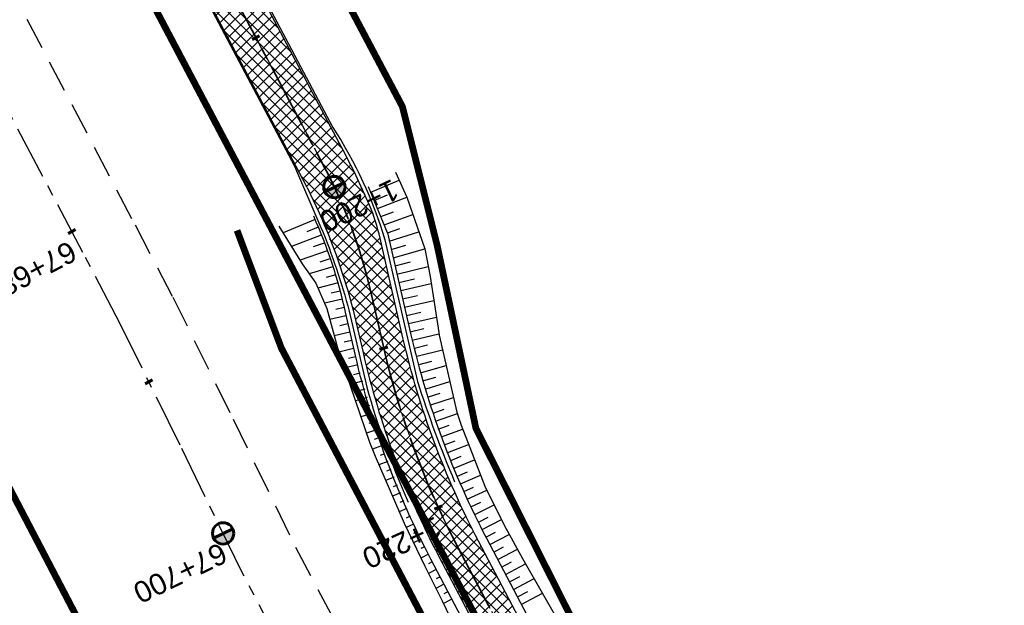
# Model space of a CAD drawing. Header units: metres. Extents: x 7529682 to 7533751, y 5721195 to 5727842.
# Tile 127 of 179: x 7530263 to 7530322, y 5726715 to 5726749. Entities that reach past the tile are written whole.
import ezdxf

# ---------------------------------------------------------------- set-up
doc = ezdxf.new("R2010")
doc.units = ezdxf.units.M
for name, pattern in [('817-dzialki-09-05-04$0$HIDDEN', [0.375, 0.25, -0.125]), ('ACAD_ISO05W100', [33, 24, -3, 0, -3, 0, -3]), ('CENTER', [50.8, 31.75, -6.35, 6.35, -6.35]), ('CENTER2', [28.575, 19.05, -3.175, 3.175, -3.175]), ('HIDDEN', [9.525, 6.35, -3.175])]:
    doc.linetypes.add(name, pattern=pattern)
for name, color, linetype in [('C-DROGI-SYTUACJA', 7, 'Continuous'), ('C-DROGI-SYTUACJA-ETYKIETY', 7, 'Continuous'), ('D-pobocza', 60, 'Continuous'), ('D-rowy', 160, 'Continuous'), ('D-skarpa', 2, 'Continuous'), ('D-skarpa-kreskowanie', 2, 'Continuous')]:
    doc.layers.add(name, color=color, linetype=linetype)
for name, color, linetype, lineweight, true_color in [('D-bariery', 7, 'FENCELINE2', 30, 0xff0f0f), ('D-ewidencja-numery', 7, 'Continuous', 50, 0x40ff00), ('D-hatch-ciag-pieszo-rowerowy', 7, 'Continuous', 13, 0xff9f80), ('D-LR-etap-III', 7, '817-dzialki-09-05-04$0$HIDDEN', 50, 0x00008f)]:
    doc.layers.add(name, color=color, linetype=linetype, lineweight=lineweight, true_color=true_color)
for name, color, linetype, lineweight in [('D-krawędzie', 3, 'Continuous', 30), ('D-obrzeża', 2, 'Continuous', 30), ('D-oś', 10, 'CENTER', 30), ('D-pas-drogowy', 7, 'ACAD_ISO05W100', 50)]:
    doc.layers.add(name, color=color, linetype=linetype, lineweight=lineweight)
doc.layers.add('poprzeczki', color=7, linetype='Continuous', true_color=0x0000c7)
doc.styles.get("Standard").update_dxf_attribs({"font": 'arial.ttf'})
doc.linetypes.add('FENCELINE2', pattern='A,6.35,-2.54,[132,ltypeshp.shx,S=2.54,R=0,X=-2.54,Y=0],-2.54,25.4', length=36.83)
pattern_1 = [(45, (0, 0), (-0.33675960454, 0.33675960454), []), (135, (0, 0), (-0.33675960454, -0.33675960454), [])]

# ---------------------------------------------------------------- blocks, each defined once
blk = doc.blocks.new('kilometraz')
at = {"linetype": 'ByBlock', "lineweight": -2}
blk.add_hatch(color=0, dxfattribs=at).paths.add_polyline_path([(0, -0.28125, 0.41421356), (0.28125, 0, 0.41421356), (0, 0.28125)])
at = {"color": 0, "linetype": 'ByBlock', "lineweight": -2}
blk.add_line((0, 0.28125), (0, -0.28125), dxfattribs=at)
blk.add_circle((0, 0), 0.28125, dxfattribs=at)
blk = doc.blocks.new('AeccTickLine')
at = {"color": 0, "linetype": 'ByBlock', "lineweight": -2}
blk.add_line((0, 1), (0, -1), dxfattribs=at)

msp = doc.modelspace()

# ---------------------------------------------------------------- hatches: boundary and pattern name
at = {"layer": 'D-hatch-ciag-pieszo-rowerowy'}
h = msp.add_hatch(dxfattribs=at)
h.set_pattern_fill('ANSI37', color=256, scale=0.15, style=0)
h.set_pattern_definition(pattern_1)
edge = h.paths.add_edge_path()
edge.add_line((7530283.833, 5726728.997), (7530286.28, 5726729.51))
edge.add_line((7530286.28, 5726729.51), (7530284.652, 5726736.563))
edge.add_arc((7530268.68, 5726732.277), 16.536, 15.0227, 28.03049)
edge.add_line((7530283.277, 5726740.048), (7530282.392, 5726741.774))
edge.add_line((7530282.392, 5726741.774), (7530274.686, 5726756.331))
edge.add_line((7530274.686, 5726756.331), (7530273.91, 5726757.795))
edge.add_arc((7530256.237, 5726748.432), 20, 27.9173, 42.79309)
edge.add_line((7530270.913, 5726762.019), (7530265.906, 5726767.427))
edge.add_line((7530265.906, 5726767.427), (7530264.072, 5726765.729))
edge.add_line((7530264.072, 5726765.729), (7530266.929, 5726762.642))
edge.add_arc((7530249.054, 5726744.94), 25.158, 35.87851, 44.72219, ccw=False)
edge.add_line((7530269.438, 5726759.684), (7530270.155, 5726758.6))
edge.add_line((7530270.155, 5726758.6), (7530270.8, 5726757.472))
edge.add_line((7530270.8, 5726757.472), (7530280.403, 5726739.321))
edge.add_line((7530280.403, 5726739.321), (7530281.385, 5726737.172))
edge.add_line((7530281.385, 5726737.172), (7530282.232, 5726734.968))
edge.add_arc((7530245.156, 5726721.986), 39.283, 14.8317, 19.29733, ccw=False)
edge.add_line((7530283.13, 5726732.041), (7530283.833, 5726728.997))
h = msp.add_hatch(dxfattribs=at)
h.set_pattern_fill('ANSI37', color=256, scale=0.15, style=0)
h.set_pattern_definition(pattern_1)
h.paths.add_polyline_path([(7530290.543, 5726718.376, -0.059816), (7530286.289, 5726729.511), (7530285.062, 5726729.254, 0.060756), (7530289.362, 5726717.937), (7530322.484, 5726654.998), (7530323.29, 5726653.468), (7530324.387, 5726654.066), (7530323.59, 5726655.581)])
h.paths.add_polyline_path([(7530289.362, 5726717.937, -0.060756), (7530285.062, 5726729.254), (7530283.836, 5726728.997, 0.061696), (7530288.18, 5726717.498), (7530321.378, 5726654.416), (7530322.193, 5726652.869), (7530323.29, 5726653.468), (7530322.484, 5726654.998)])

# ---------------------------------------------------------------- linework, layer by layer
at = {"layer": 'C-DROGI-SYTUACJA', "color": 10, "linetype": 'CENTER2', "lineweight": 35, "ltscale": 0.2}
msp.add_lwpolyline([(7530272.969, 5726756.475), (7530281.424, 5726740.504, -0.065084), (7530284.142, 5726733.217), (7530284.891, 5726729.972, 0.064463), (7530289.362, 5726717.937), (7530322.484, 5726654.998), (7530339.922, 5726621.886), (7530356.842, 5726589.483), (7530379.806, 5726546.279), (7530402.949, 5726502.005), (7530424.44, 5726461.025), (7530444.82, 5726422.144)], format="xyb", dxfattribs=at)
at = {"layer": 'D-bariery', "ltscale": 0.05, "flags": 128}
for points in [[(7530261.044, 5726774.425, 0.0553), (7530266.09, 5726767.597), (7530271.655, 5726761.585, -0.089216), (7530274.919, 5726756.078), (7530274.919, 5726756.078), (7530281.911, 5726742.873), (7530281.911, 5726742.873, -0.073318), (7530284.987, 5726736.22), (7530286.926, 5726727.824, 0.021396), (7530289.132, 5726721.882, 0.021396)], [(7530258.449, 5726772.919, 0.0553), (7530263.888, 5726765.559), (7530266.746, 5726762.473, -0.061023), (7530269.951, 5726758.359), (7530272.2, 5726754.638), (7530279.645, 5726740.577), (7530281.209, 5726736.952, -0.032987), (7530282.886, 5726731.985), (7530283.925, 5726727.488, 0.034388), (7530286.376, 5726720.683)]]:
    msp.add_lwpolyline(points, format="xyb", dxfattribs=at)
at = {"layer": 'D-ewidencja-numery', "color": 12, "ltscale": 15, "true_color": 0xc70000}
msp.add_lwpolyline([(7530277.51, 5726760.213), (7530286.037, 5726744.107), (7530288.097, 5726735.884), (7530290.394, 5726725.047), (7530296.177, 5726713.583), (7530302.726, 5726701.182), (7530325.685, 5726657.466), (7530343.244, 5726623.649), (7530360.23, 5726591.747), (7530383.209, 5726548.059), (7530406.018, 5726503.606), (7530427.465, 5726462.62), (7530447.928, 5726424.388)], dxfattribs=at)
at = {"layer": 'D-krawędzie', "linetype": 'HIDDEN', "ltscale": 0.3}
msp.add_lwpolyline([(7530263.782, 5726749.287), (7530270.196, 5726737.096), (7530272.433, 5726732.819), (7530276.009, 5726725.598), (7530279.7, 5726718.02), (7530284.501, 5726708.94), (7530291.376, 5726695.94), (7530296.046, 5726687.107), (7530304.464, 5726671.187), (7530316.604, 5726648.181), (7530333.058, 5726617.014), (7530350.004, 5726585.006), (7530367.258, 5726552.316), (7530385.763, 5726517.235), (7530404.054, 5726482.546), (7530421.087, 5726450.182), (7530442.442, 5726409.661), (7530463.421, 5726369.85), (7530489.269, 5726320.828), (7530506.412, 5726288.291), (7530524.315, 5726254.784), (7530540.549, 5726224.891), (7530548.24, 5726210.73)], dxfattribs=at)
at = {"layer": 'D-LR-etap-III', "ltscale": 10, "flags": 128}
msp.add_lwpolyline([(7531750.474, 5723895.103, 0.4, 0.4, 0), (7531750.505, 5723895.13, 0.4, 0.4, 0), (7531682.71, 5724022.92, 0.4, 0.4, 0), (7531619.177, 5724147.204, 0.4, 0.4, 0), (7531592.309, 5724198.489, 0.4, 0.4, 0), (7531553.264, 5724272.919, 0.4, 0.4, 0), (7531504.02, 5724366.79, 0.4, 0.4, 0), (7531482.09, 5724407.62, 0.4, 0.4, 0), (7531412.35, 5724541.183, 0.4, 0.4, 0), (7531388.464, 5724586.93, 0.4, 0.4, 0), (7531345.12, 5724669.94, 0.4, 0.4, 0), (7531127.66, 5725081.67, 0.4, 0.4, 0), (7531059.253, 5725211.041, 0.4, 0.4, 0), (7531008.007, 5725307.954, 0.4, 0.4, 0), (7530964.182, 5725390.836, 0.4, 0.4, 0), (7530914.557, 5725484.684, 0.4, 0.4, 0), (7530865.243, 5725577.494, 0.4, 0.4, 0), (7530840.085, 5725624.059, 0.4, 0.4, 0), (7530802.56, 5725694.925, 0.4, 0.4, 0), (7530755.54, 5725787.51, 0.4, 0.4, 0), (7530708.718, 5725876.303, 0.4, 0.4, 0), (7530695.12, 5725902.09, 0.4, 0.4, 0), (7530642.914, 5726001.078, 0.4, 0.4, 0), (7530634.935, 5726016.147, 0.4, 0.4, 0), (7530610.82, 5726061.93, 0.4, 0.4, 0), (7530610.82, 5726061.93, 0.4, 0.4, 0), (7530607.21, 5726063.51, 0.4, 0.4, 0), (7530597.42, 5726080.68, 0.4, 0.4, 0), (7530591.16, 5726088.44, 0.4, 0.4, 0), (7530581.28, 5726107.21, 0.4, 0.4, 0), (7530571.29, 5726130.56, 0.4, 0.4, 0), (7530549.555, 5726171.527, 0.4, 0.4, 0), (7530531.014, 5726206.474, 0.4, 0.4, 0), (7530516.461, 5726236.017, 0.4, 0.4, 0), (7530500.799, 5726266.141, 0.4, 0.4, 0), (7530491.35, 5726283.94, 0.4, 0.4, 0), (7530482.4, 5726303.41, 0.4, 0.4, 0), (7530482.4, 5726303.41, 0.4, 0.4, 0), (7530450.41, 5726357.28, 0.4, 0.4, 0), (7530397.759, 5726458.5, 0.4, 0.4, 0), (7530334.708, 5726583.665, 0.4, 0.4, 0), (7530303.939, 5726645.168, 0.4, 0.4, 0), (7530300.51, 5726651.778, 0.4, 0.4, 0), (7530289.214, 5726671.967, 0.4, 0.4, 0), (7530281.54, 5726685.57, 0.4, 0.4, 0), (7530261.371, 5726724.163, 0.4, 0.4, 0), (7530254.03, 5726738.21, 0.4, 0.4, 0), (7530197.22, 5726845.06, 0.4, 0.4, 0), (7530194.71, 5726849.15, 0.4, 0.4, 0), (7530195.92, 5726850.75, 0.4, 0.4, 0), (7530170.547, 5726892.961, 0.4, 0.4, 0), (7530143.175, 5726945.066, 0.4, 0.4, 0), (7530105.06, 5727018.32, 0.4, 0.4, 0), (7530100.06, 5727027.16, 0.4, 0.4, 0), (7530062.319, 5727099.625, 0.4, 0.4, 0), (7530015.379, 5727189.42, 0.4, 0.4, 0), (7529983.208, 5727250.207, 0.4, 0.4, 0), (7529953.284, 5727306.747, 0.4, 0.4, 0), (7529900.671, 5727406.159, 0.4, 0.4, 0), (7529890.63, 5727425.131, 0.4, 0.4, 0), (7529875.155, 5727454.426, 0.4, 0.4, 0), (7529857.56, 5727487.787, 0.4, 0.4, 0), (7529835.194, 5727530.193, 0.4, 0.4, 0), (7529811.741, 5727574.662, 0.4, 0.4, 0), (7529792.102, 5727611.923, 0.4, 0.4, 0), (7529768.066, 5727657.47, 0.4, 0.4, 0), (7529755.211, 5727682.131, 0.4, 0.4, 0), (7529753.31, 5727681.13, 0.4, 0.4, 0), (7529739.21, 5727707.77, 0.4, 0.4, 0), (7529735.395, 5727711.252, 0.4, 0.4, 0), (7529725.42, 5727730.2, 0.4, 0.4, 0), (7529723.55, 5727729.88, 0.4, 0.4, 0), (7529695.567, 5727782.932, 0.4, 0.4, 0), (7529717.68, 5727794.024, 0.4, 0.4, 0), (7529736.275, 5727758.647, 0.4, 0.4, 0), (7529736.275, 5727758.647, 0.4, 0.4, 0), (7529744.511, 5727750.406, 0.4, 0.4, 0), (7529744.511, 5727750.406, 0.4, 0.4, 0), (7529750.283, 5727738.55, 0.4, 0.4, 0), (7529777.109, 5727687.569, 0.4, 0.4, 0), (7529796.515, 5727651.33, 0.4, 0.4, 0), (7529814.938, 5727616.793, 0.4, 0.4, 0), (7529839.007, 5727572.304, 0.4, 0.4, 0), (7529860.618, 5727532.509, 0.4, 0.4, 0), (7529882.349, 5727491.504, 0.4, 0.4, 0), (7529904.865, 5727449.096, 0.4, 0.4, 0), (7529920.747, 5727418.885, 0.4, 0.4, 0), (7529946.677, 5727368.547, 0.4, 0.4, 0), (7529972.025, 5727320.573, 0.4, 0.4, 0), (7529987.74, 5727290.153, 0.4, 0.4, 0), (7529996.497, 5727273.662, 0.4, 0.4, 0), (7530017.541, 5727234.203, 0.4, 0.4, 0), (7530033.054, 5727204.864, 0.4, 0.4, 0), (7530051.623, 5727170.223, 0.4, 0.4, 0), (7530069.277, 5727137.016, 0.4, 0.4, 0), (7530089.385, 5727097.534, 0.4, 0.4, 0), (7530109.713, 5727060.747, 0.4, 0.4, 0), (7530136.77, 5727011.64, 0.4, 0.4, 0), (7530162.447, 5726962.744, 0.4, 0.4, 0), (7530187.674, 5726916.992, 0.4, 0.4, 0), (7530207.821, 5726879.335, 0.4, 0.4, 0), (7530230.626, 5726834.519, 0.4, 0.4, 0), (7530262.288, 5726776.618, 0.4, 0.4, 0), (7530277.51, 5726760.213, 0.4, 0.4, 0), (7530286.037, 5726744.107, 0.4, 0.4, 0), (7530288.097, 5726735.884, 0.4, 0.4, 0), (7530290.394, 5726725.047, 0.4, 0.4, 0), (7530296.177, 5726713.583, 0.4, 0.4, 0), (7530302.726, 5726701.182, 0.4, 0.4, 0), (7530325.685, 5726657.466, 0.4, 0.4, 0), (7530343.244, 5726623.649, 0.4, 0.4, 0), (7530360.23, 5726591.747, 0.4, 0.4, 0), (7530383.209, 5726548.059, 0.4, 0.4, 0), (7530406.018, 5726503.606, 0.4, 0.4, 0), (7530427.465, 5726462.62, 0.4, 0.4, 0), (7530447.928, 5726424.388, 0.4, 0.4, 0), (7530471.127, 5726379.921, 0.4, 0.4, 0), (7530490.501, 5726343.033, 0.4, 0.4, 0), (7530509.499, 5726306.733, 0.4, 0.4, 0), (7530529.89, 5726267.244, 0.4, 0.4, 0), (7530543.852, 5726238.99, 0.4, 0.4, 0), (7530554.809, 5726218.944, 0.4, 0.4, 0), (7530559.027, 5726212.223, 0.4, 0.4, 0), (7530563.061, 5726206.41, 0.4, 0.4, 0), (7530566.934, 5726200.464, 0.4, 0.4, 0), (7530569.771, 5726194.902, 0.4, 0.4, 0), (7530571.473, 5726191.282, 0.4, 0.4, 0), (7530572.839, 5726188.025, 0.4, 0.4, 0), (7530575.295, 5726182.035, 0.4, 0.4, 0), (7530579.737, 5726173.306, 0.4, 0.4, 0), (7530583.3, 5726167.41, 0.4, 0.4, 0), (7530593.4, 5726163.33, 0.4, 0.4, 0), (7530598.618, 5726155.264, 0.4, 0.4, 0), (7530608.258, 5726140.497, 0.4, 0.4, 0), (7530603.27, 5726136.83, 0.4, 0.4, 0), (7530606.53, 5726131.84, 0.4, 0.4, 0), (7530604.239, 5726124.217, 0.4, 0.4, 0), (7530605.847, 5726121.63, 0.4, 0.4, 0), (7530608.972, 5726116.164, 0.4, 0.4, 0), (7530618.114, 5726097.791, 0.4, 0.4, 0), (7530651.213, 5726034.96, 0.4, 0.4, 0), (7530670.244, 5725998.611, 0.4, 0.4, 0), (7530698.075, 5725945.953, 0.4, 0.4, 0), (7530716.506, 5725911.305, 0.4, 0.4, 0), (7530735.223, 5725875.667, 0.4, 0.4, 0), (7530752.504, 5725842.155, 0.4, 0.4, 0), (7530778.311, 5725793.501, 0.4, 0.4, 0), (7530797.5, 5725756.382, 0.4, 0.4, 0), (7530812.519, 5725728.289, 0.4, 0.4, 0), (7530820.039, 5725713.16, 0.4, 0.4, 0), (7530822.422, 5725710.194, 0.4, 0.4, 0), (7530833.155, 5725688.801, 0.4, 0.4, 0), (7530849.629, 5725656.159, 0.4, 0.4, 0), (7530867.983, 5725621.964, 0.4, 0.4, 0), (7530872.63, 5725612.888, 0.4, 0.4, 0), (7530880.354, 5725597.595, 0.4, 0.4, 0), (7530883.839, 5725593.389, 0.4, 0.4, 0), (7530891.782, 5725587.763, 0.4, 0.4, 0), (7530895.039, 5725584.281, 0.4, 0.4, 0), (7530897.034, 5725580.941, 0.4, 0.4, 0), (7530900.952, 5725579.946, 0.4, 0.4, 0), (7530904.81, 5725571.977, 0.4, 0.4, 0), (7530903.682, 5725568.566, 0.4, 0.4, 0), (7530908.901, 5725558.845, 0.4, 0.4, 0), (7530910.252, 5725545.672, 0.4, 0.4, 0), (7530912.873, 5725538.646, 0.4, 0.4, 0), (7530945.278, 5725478.464, 0.4, 0.4, 0), (7530959.692, 5725450.246, 0.4, 0.4, 0), (7531002.827, 5725368.192, 0.4, 0.4, 0), (7531044.704, 5725290.314, 0.4, 0.4, 0), (7531064.099, 5725253.213, 0.4, 0.4, 0), (7531083.01, 5725216.678, 0.4, 0.4, 0), (7531113.013, 5725158.466, 0.4, 0.4, 0), (7531137.364, 5725113.071, 0.4, 0.4, 0), (7531150.831, 5725086.712, 0.4, 0.4, 0), (7531159.746, 5725076.641, 0.4, 0.4, 0), (7531166.31, 5725074.58, 0.4, 0.4, 0), (7531172.29, 5725062.58, 0.4, 0.4, 0), (7531170.59, 5725055.606, 0.4, 0.4, 0), (7531173.733, 5725044.081, 0.4, 0.4, 0), (7531215.342, 5724964.86, 0.4, 0.4, 0), (7531238.054, 5724921.685, 0.4, 0.4, 0), (7531262.39, 5724875.283, 0.4, 0.4, 0), (7531295.587, 5724811.266, 0.4, 0.4, 0), (7531348.488, 5724712.363, 0.4, 0.4, 0), (7531363.741, 5724682.684, 0.4, 0.4, 0), (7531366.987, 5724675.865, 0.4, 0.4, 0), (7531382.541, 5724646.111, 0.4, 0.4, 0), (7531401.299, 5724610.875, 0.4, 0.4, 0), (7531428.965, 5724558.862, 0.4, 0.4, 0), (7531449.111, 5724520.398, 0.4, 0.4, 0), (7531477.293, 5724465.831, 0.4, 0.4, 0), (7531500.996, 5724421.113, 0.4, 0.4, 0), (7531512.122, 5724400.549, 0.4, 0.4, 0), (7531513.782, 5724396.757, 0.4, 0.4, 0), (7531526.32, 5724379.39, 0.4, 0.4, 0), (7531566.784, 5724302.736, 0.4, 0.4, 0), (7531612.277, 5724225.61, 0.4, 0.4, 0), (7531620.493, 5724210.548, 0.4, 0.4, 0), (7531631.578, 5724196.258, 0.4, 0.4, 0), (7531653.484, 5724152.434, 0.4, 0.4, 0), (7531661.151, 5724128.494, 0.4, 0.4, 0), (7531673.881, 5724101.186, 0.4, 0.4, 0), (7531684.691, 5724081.184, 0.4, 0.4, 0), (7531699.212, 5724051.17, 0.4, 0.4, 0), (7531704.034, 5724040.584, 0.4, 0.4, 0), (7531704.034, 5724040.584, 0.4, 0.4, 0), (7531703.913, 5724037.17, 0.4, 0.4, 0), (7531736.42, 5723969.232, 0.4, 0.4, 0), (7531738.285, 5723967.699, 0.4, 0.4, 0), (7531742.181, 5723962.346, 0.4, 0.4, 0), (7531744.286, 5723958.616, 0.4, 0.4, 0), (7531755.393, 5723944.193, 0.4, 0.4, 0), (7531758.69, 5723936.76, 0.4, 0.4, 0), (7531780.08, 5723929.25, 0.4, 0.4, 0), (7531792.612, 5723906.338, 0.4, 0.4, 0), (7531792.612, 5723906.338, 0.4, 0.4, 0), (7531756.962, 5723883.055, 0.4, 0.4, 0), (7531750.46, 5723895.13, 0.4, 0.4, 0), (7531750.46, 5723895.13, 0, 0, 0)], format="xyseb", dxfattribs=at)
at = {"layer": 'D-obrzeża', "linetype": 'ByBlock'}
for points in [[(7530280.403, 5726739.321), (7530279.751, 5726740.565), (7530270.8, 5726757.472, 0.065084), (7530267.801, 5726761.701), (7530264.072, 5726765.729)], [(7530323.59, 5726655.58), (7530290.543, 5726718.376, -0.064463), (7530286.072, 5726730.411), (7530284.652, 5726736.563, 0.051126), (7530283.992, 5726738.494), (7530283.277, 5726740.048)]]:
    msp.add_lwpolyline(points, format="xyb", dxfattribs=at)
msp.add_lwpolyline([(7530283.277, 5726740.048), (7530283.076, 5726740.46), (7530282.893, 5726740.822), (7530282.623, 5726741.339), (7530282.314, 5726741.922), (7530274.494, 5726756.693)], dxfattribs=at)
at = {"layer": 'D-obrzeża'}
msp.add_lwpolyline([(7530280.403, 5726739.321), (7530281.108, 5726737.815, -0.03899), (7530283.13, 5726732.041), (7530283.709, 5726729.533, 0.064463), (7530288.18, 5726717.498), (7530321.378, 5726654.416)], format="xyb", dxfattribs=at)
at = {"layer": 'D-oś', "ltscale": 0.03}
msp.add_lwpolyline([(7530272.969, 5726756.475), (7530281.424, 5726740.504, -0.065084), (7530284.142, 5726733.217), (7530284.891, 5726729.972, 0.064463), (7530289.362, 5726717.937), (7530322.484, 5726654.998)], format="xyb", dxfattribs=at)
at = {"layer": 'D-oś', "ltscale": 0.1}
msp.add_lwpolyline([(7530594.845, 5726110.895), (7530540.21, 5726214.45), (7530503.32, 5726286.651), (7530486.173, 5726319.196), (7530460.325, 5726368.218), (7530439.346, 5726408.03), (7530417.989, 5726448.552), (7530400.958, 5726480.914), (7530382.667, 5726515.602), (7530364.162, 5726550.682), (7530346.91, 5726583.371), (7530329.964, 5726615.378), (7530313.508, 5726646.548), (7530301.37, 5726669.551), (7530292.952, 5726685.471), (7530288.281, 5726694.304), (7530281.407, 5726707.304), (7530276.579, 5726716.435), (7530272.867, 5726724.055), (7530269.314, 5726731.231), (7530267.097, 5726735.47), (7530260.688, 5726747.65), (7530256.664, 5726755.22)], dxfattribs=at)
at = {"layer": 'D-pas-drogowy', "ltscale": 0.2, "flags": 128}
msp.add_lwpolyline([(7531633.019, 5724182.834, 0.4, 0.4, 0), (7531617.559, 5724211.608, 0.4, 0.4, 0), (7531566.784, 5724302.736, 0.4, 0.4, 0), (7531538.419, 5724356.47, 0.4, 0.4, 0), (7531526.32, 5724379.39, 0.4, 0.4, 0), (7531516.102, 5724393.607, 0.4, 0.4, 0.001485), (7531513.78, 5724396.838, 0.4, 0.4, 0), (7531501.87, 5724413.41, 0.4, 0.4, 0), (7531474.926, 5724464.508, 0.4, 0.4, 0), (7531446.2, 5724518.992, 0.4, 0.4, 0), (7531424.962, 5724559.262, 0.4, 0.4, 0), (7531398.444, 5724609.566, 0.4, 0.4, 0), (7531379.647, 5724645.216, 0.4, 0.4, 0), (7531365.23, 5724672.56, 0.4, 0.4, 0), (7531341.306, 5724717.915, 0.4, 0.4, 0), (7531312.9, 5724771.789, 0.4, 0.4, 0), (7531292.591, 5724810.307, 0.4, 0.4, 0), (7531259.392, 5724873.271, 0.4, 0.4, 0), (7531233.74, 5724921.923, 0.4, 0.4, 0), (7531203.073, 5724980.092, 0.4, 0.4, 0), (7531173.471, 5725036.225, 0.4, 0.4, 0), (7531168.27, 5725046.09, 0.4, 0.4, 0), (7531172.29, 5725062.58, 0.4, 0.4, 0), (7531166.31, 5725074.58, 0.4, 0.4, 0), (7531150.32, 5725079.6, 0.4, 0.4, 0), (7531141.5, 5725096.43, 0.4, 0.4, 0), (7531109.312, 5725157.814, 0.4, 0.4, 0), (7531086.641, 5725201.048, 0.4, 0.4, 0), (7531059.198, 5725253.384, 0.4, 0.4, 0), (7531028.207, 5725312.489, 0.4, 0.4, 0), (7530999.105, 5725367.99, 0.4, 0.4, 0), (7530956.248, 5725449.725, 0.4, 0.4, 0), (7530924.398, 5725510.464, 0.4, 0.4, 0), (7530897.51, 5725561.74, 0.4, 0.4, 0), (7530894.46, 5725566.14, 0.4, 0.4, 0), (7530892.16, 5725570.49, 0.4, 0.4, 0), (7530869.363, 5725613.307, 0.4, 0.4, 0), (7530861.694, 5725627.705, 0.4, 0.4, 0), (7530852.74, 5725644.52, 0.4, 0.4, 0), (7530831.51, 5725684.2, 0.4, 0.4, 0), (7530811.13, 5725722.52, 0.4, 0.4, 0), (7530792.348, 5725757.941, 0.4, 0.4, 0), (7530768.03, 5725803.8, 0.4, 0.4, 0), (7530748.769, 5725840.179, 0.4, 0.4, 0), (7530727.7, 5725879.97, 0.4, 0.4, 0), (7530712.098, 5725909.545, 0.4, 0.4, 0), (7530693.644, 5725944.645, 0.4, 0.4, 0), (7530665.702, 5725997.539, 0.4, 0.4, 0), (7530641.76, 5726042.88, 0.4, 0.4, 0), (7530616.5, 5726091.48, 0.4, 0.4, 0), (7530604.628, 5726114.32, 0.4, 0.4, -0.007763), (7530602.5, 5726118.43, 0.4, 0.4, 0), (7530603.992, 5726123.395, 0.4, 0.4, 0), (7530606.53, 5726131.84, 0.4, 0.4, 0), (7530603.27, 5726136.83, 0.4, 0.4, 0), (7530593.776, 5726151.369, 0.4, 0.4, 0), (7530590.203, 5726156.84, 0.4, 0.4, 0), (7530583.3, 5726167.41, 0.4, 0.4, 0), (7530580.578, 5726170.428, 0.4, 0.4, 0), (7530575.85, 5726175.67, 0.4, 0.4, 0), (7530569.01, 5726186.66, 0.4, 0.4, 0), (7530562.555, 5726199.189, 0.4, 0.4, 0), (7530555.67, 5726211.39, 0.4, 0.4, 0), (7530548.29, 5726224.23, 0.4, 0.4, 0), (7530540.58, 5726237.71, 0.4, 0.4, 0), (7530532.68, 5726252.65, 0.4, 0.4, 0), (7530524.06, 5726269.35, 0.4, 0.4, 0), (7530502.82, 5726309.91, 0.4, 0.4, 0), (7530488.83, 5726336.63, 0.4, 0.4, 0), (7530466.03, 5726380.16, 0.4, 0.4, 0), (7530438.47, 5726432.77, 0.4, 0.4, 0), (7530424.53, 5726459.09, 0.4, 0.4, 0), (7530401.63, 5726502.97, 0.4, 0.4, 0), (7530383.38, 5726538.06, 0.4, 0.4, 0), (7530353.97, 5726593.52, 0.4, 0.4, 0), (7530338.47, 5726622.74, 0.4, 0.4, 0), (7530322.01, 5726653.88, 0.4, 0.4, 0), (7530297.54, 5726700.33, 0.4, 0.4, 0), (7530287.38, 5726719.6, 0.4, 0.4, 0), (7530285.95, 5726722.316, 0.4, 0.4, 0), (7530280.26, 5726733.12, 0.4, 0.4, 0), (7530266.73, 5726758.74, 0.4, 0.4, 0), (7530260.42, 5726770.47, 0.4, 0.4, 0), (7530253.25, 5726783.82, 0.4, 0.4, 0), (7530244.95, 5726799.33, 0.4, 0.4, 0), (7530239.39, 5726808.49, 0.4, 0.4, 0), (7530238.29, 5726807.9, 0.4, 0.4, 0), (7530218.11, 5726850.67, 0.4, 0.4, 0), (7530175.907, 5726928.168, 0.4, 0.4, 0), (7530096.68, 5727076.15, 0.4, 0.4, 0), (7530094.68, 5727079.89, 0.4, 0.4, 0), (7530064.597, 5727135.523, 0.4, 0.4, 0), (7530046.731, 5727168.892, 0.4, 0.4, 0), (7530025.803, 5727208.461, 0.4, 0.4, 0), (7530012.847, 5727232.979, 0.4, 0.4, 0), (7529994.15, 5727268.45, 0.4, 0.4, 0), (7529981.671, 5727291.93, 0.4, 0.4, 0), (7529949.89, 5727351.73, 0.4, 0.4, 0), (7529924.75, 5727399.03, 0.4, 0.4, 0), (7529915.516, 5727417.1, 0.4, 0.4, 0), (7529885.83, 5727475.19, 0.4, 0.4, 0), (7529862.56, 5727519.97, 0.4, 0.4, 0), (7529852.985, 5727538.191, 0.4, 0.4, 0), (7529836.513, 5727569.511, 0.4, 0.4, 0), (7529815.369, 5727609.141, 0.4, 0.4, 0), (7529792.795, 5727651.247, 0.4, 0.4, 0), (7529774.199, 5727685.858, 0.4, 0.4, 0), (7529746.966, 5727736.059, 0.4, 0.4, 0), (7529733.92, 5727757.62, 0.4, 0.4, 0), (7529708.607, 5727806.389, 0.4, 0.4, 0), (7529688.492, 5727796.345, 0.4, 0.4, 0), (7529723.55, 5727729.88, 0.4, 0.4, 0), (7529725.42, 5727730.2, 0.4, 0.4, 0), (7529735.38, 5727711.28, 0.4, 0.4, 0), (7529739.21, 5727707.77, 0.4, 0.4, 0), (7529753.31, 5727681.13, 0.4, 0.4, 0), (7529755.178, 5727682.114, 0.4, 0.4, 0), (7529792.102, 5727611.923, 0.4, 0.4, 0), (7529811.741, 5727574.662, 0.4, 0.4, 0), (7529835.194, 5727530.193, 0.4, 0.4, 0), (7529857.56, 5727487.787, 0.4, 0.4, 0), (7529875.155, 5727454.426, 0.4, 0.4, 0), (7529890.63, 5727425.131, 0.4, 0.4, 0), (7529900.671, 5727406.159, 0.4, 0.4, 0), (7529953.284, 5727306.747, 0.4, 0.4, 0), (7529983.208, 5727250.207, 0.4, 0.4, 0), (7530015.379, 5727189.42, 0.4, 0.4, 0), (7530062.319, 5727099.625, 0.4, 0.4, 0), (7530100.06, 5727027.16, 0.4, 0.4, 0), (7530105.06, 5727018.32, 0.4, 0.4, 0), (7530143.175, 5726945.066, 0.4, 0.4, 0), (7530170.547, 5726892.961, 0.4, 0.4, 0), (7530195.92, 5726850.75, 0.4, 0.4, 0), (7530194.71, 5726849.15, 0.4, 0.4, 0), (7530197.22, 5726845.06, 0.4, 0.4, 0), (7530254.03, 5726738.21, 0.4, 0.4, 0), (7530261.371, 5726724.163, 0.4, 0.4, 0), (7530281.54, 5726685.57, 0.4, 0.4, 0), (7530289.214, 5726671.967, 0.4, 0.4, 0), (7530300.51, 5726651.778, 0.4, 0.4, 0), (7530303.939, 5726645.168, 0.4, 0.4, 0), (7530334.708, 5726583.665, 0.4, 0.4, 0), (7530397.759, 5726458.5, 0.4, 0.4, 0), (7530450.41, 5726357.28, 0.4, 0.4, 0), (7530482.4, 5726303.41, 0.4, 0.4, 0), (7530483.688, 5726301.003, 0.4, 0.4, 0), (7530491.35, 5726283.94, 0.4, 0.4, 0), (7530512.67, 5726243.78, 0.4, 0.4, 0), (7530529.43, 5726209.46, 0.4, 0.4, 0), (7530571.29, 5726130.56, 0.4, 0.4, 0), (7530581.28, 5726107.21, 0.4, 0.4, 0), (7530591.16, 5726088.44, 0.4, 0.4, 0), (7530597.42, 5726080.68, 0.4, 0.4, 0), (7530607.21, 5726063.51, 0.4, 0.4, 0), (7530610.82, 5726061.93, 0.4, 0.4, 0), (7530634.935, 5726016.147, 0.4, 0.4, 0), (7530642.914, 5726001.078, 0.4, 0.4, 0), (7530695.12, 5725902.09, 0.4, 0.4, 0), (7530708.718, 5725876.303, 0.4, 0.4, 0), (7530755.54, 5725787.51, 0.4, 0.4, 0), (7530802.56, 5725694.925, 0.4, 0.4, 0), (7530840.085, 5725624.059, 0.4, 0.4, 0), (7530865.243, 5725577.494, 0.4, 0.4, 0), (7530914.557, 5725484.684, 0.4, 0.4, 0), (7530964.182, 5725390.836, 0.4, 0.4, 0), (7531008.007, 5725307.954, 0.4, 0.4, 0), (7531059.253, 5725211.041, 0.4, 0.4, 0), (7531127.66, 5725081.67, 0.4, 0.4, 0), (7531345.12, 5724669.94, 0.4, 0.4, 0), (7531388.464, 5724586.93, 0.4, 0.4, 0), (7531412.35, 5724541.183, 0.4, 0.4, 0), (7531482.09, 5724407.62, 0.4, 0.4, 0), (7531504.02, 5724366.79, 0.4, 0.4, 0), (7531519.374, 5724337.52, 0.4, 0.4, 0), (7531563.749, 5724252.932, 0.4, 0.4, 0), (7531602.175, 5724179.681, 0.4, 0.4, 0), (7531619.177, 5724147.204, 0.4, 0.4, 0), (7531625.038, 5724135.635, 0.4, 0.4, 0), (7531656.796, 5724073.316, 0.4, 0.4, 0), (7531675.12, 5724037.36, 0.4, 0.4, 0), (7531682.71, 5724022.92, 0.4, 0.4, 0), (7531705.565, 5723979.811, 0.4, 0.4, 0), (7531736.606, 5723921.262, 0.4, 0.4, 0), (7531750.46, 5723895.13, 0.4, 0.4, 0), (7531740.77, 5723886.56, 0.4, 0.4, 0), (7531732.86, 5723885, 0.4, 0.4, 0), (7531722.18, 5723887.77, 0.4, 0.4, 0), (7531729.87, 5723862.17, 0.4, 0.4, 0), (7531742.92, 5723861.93, 0.4, 0.4, 0), (7531763.71, 5723859.52, 0.4, 0.4, 0), (7531768.42, 5723854.12, 0.4, 0.4, 0), (7531787.42, 5723817.97, 0.4, 0.4, 0), (7531795.57, 5723809.82, 0.4, 0.4, 0), (7531816.347, 5723819.85, 0.4, 0.4, 0), (7531816.347, 5723819.85, 0.4, 0.4, 0), (7531805.06, 5723843.23, 0.4, 0.4, 0), (7531803.61, 5723886.23, 0.4, 0.4, 0), (7531803.61, 5723886.23, 0.4, 0.4, 0), (7531780.08, 5723929.25, 0.4, 0.4, 0), (7531758.69, 5723936.76, 0.4, 0.4, 0), (7531749.359, 5723946.412, 0.4, 0.4, 0), (7531742.71, 5723953.29, 0.4, 0.4, 0), (7531735.177, 5723967.878, 0.4, 0.4, 0), (7531722.37, 5723992.68, 0.4, 0.4, 0), (7531705.042, 5724030.886, 0.4, 0.4, 0), (7531699.47, 5724043.17, 0.4, 0.4, 0), (7531692.69, 5724058.11, 0.4, 0.4, 0), (7531679.672, 5724084.017, 0.4, 0.4, 0), (7531674.55, 5724094.21, 0.4, 0.4, 0), (7531666.633, 5724114.003, 0.4, 0.4, 0), (7531649, 5724153.82, 0.4, 0.4, 0), (7531641.49, 5724149.34, 0.4, 0.4, 0), (7531626.04, 5724179.34, 0.4, 0.4, 0), (7531633.03, 5724182.84, 0, 0, 0)], format="xyseb", dxfattribs=at)
at = {"layer": 'D-pobocza'}
msp.add_lwpolyline([(7530285.148, 5726736.638), (7530284.028, 5726739.361)], dxfattribs=at)
for points in [[(7530280.762, 5726737.632), (7530280.762, 5726737.632, -0.053073), (7530282.643, 5726731.929), (7530283.237, 5726729.358, 0.064463), (7530287.708, 5726717.322), (7530320.936, 5726654.183)], [(7530285.148, 5726736.638), (7530286.545, 5726730.587, 0.064463), (7530291.016, 5726718.551), (7530324.033, 5726655.813)]]:
    msp.add_lwpolyline(points, format="xyb", dxfattribs=at)
at = {"layer": 'D-rowy', "linetype": 'HIDDEN', "ltscale": 0.1, "const_width": 0.4, "flags": 128}
msp.add_lwpolyline([(7530551.499, 5726212.267), (7530543.597, 5726226.236), (7530531.122, 5726249.92), (7530513.079, 5726284.072), (7530493.258, 5726321.227), (7530474.307, 5726357.907), (7530450.222, 5726402.72), (7530429.968, 5726441.454), (7530407.859, 5726483.738), (7530388.275, 5726520.931), (7530367.428, 5726560.809), (7530342.591, 5726608.109), (7530323.482, 5726644.276), (7530301.727, 5726686.325), (7530278.863, 5726729.805), (7530276.238, 5726736.773), (7530276.238, 5726736.773)], dxfattribs=at)
at = {"layer": 'D-skarpa', "linetype": 'Continuous'}
for points in [[(7530285.638, 5726740.213), (7530286.291, 5726738.747), (7530287.371, 5726735.688), (7530287.684, 5726734.035), (7530288.192, 5726730.735), (7530288.217, 5726730.571), (7530289.269, 5726726.011), (7530289.514, 5726725.24), (7530290.922, 5726721.621), (7530292.047, 5726719.35), (7530293.158, 5726717.333), (7530295.653, 5726712.996), (7530295.703, 5726712.911), (7530295.875, 5726712.623), (7530298.026, 5726708.595), (7530302.64, 5726699.723), (7530304.941, 5726695.284), (7530307.242, 5726690.845), (7530309.571, 5726686.42), (7530314.316, 5726677.617)], [(7530278.72, 5726737.026), (7530280.108, 5726734.783), (7530280.902, 5726733.641), (7530281.553, 5726732.14), (7530281.553, 5726732.14), (7530282.316, 5726729.378), (7530282.383, 5726729.203), (7530284.096, 5726724.237), (7530284.425, 5726723.396), (7530286.135, 5726719.423), (7530287.363, 5726716.885), (7530288.395, 5726714.827), (7530290.567, 5726710.32), (7530290.609, 5726710.23), (7530290.752, 5726709.927), (7530292.792, 5726705.84), (7530297.277, 5726696.9), (7530299.283, 5726692.306), (7530301.533, 5726687.84), (7530304.166, 5726683.576)]]:
    msp.add_lwpolyline(points, dxfattribs=at)
at = {"layer": 'D-skarpa-kreskowanie', "linetype": 'Continuous'}
for p, q in [((7530284.161, 5726739.036, 108.354), (7530285.84, 5726739.758, 107.133)), ((7530284.36, 5726738.553, 108.327), (7530285.15, 5726738.877, 107.756)), ((7530284.559, 5726738.069, 108.3), (7530286.291, 5726738.747, 107.055)), ((7530280.866, 5726737.425, 108.327), (7530278.969, 5726736.624, 106.951)), ((7530284.756, 5726737.591, 108.273), (7530285.516, 5726737.874, 107.73)), ((7530284.953, 5726737.112, 108.246), (7530286.656, 5726737.715, 107.037)), ((7530281.042, 5726736.957, 108.309), (7530280.377, 5726736.69, 107.83)), ((7530285.148, 5726736.638, 108.219), (7530285.877, 5726736.883, 107.704)), ((7530281.218, 5726736.489, 108.291), (7530279.466, 5726735.822, 107.037)), ((7530285.263, 5726736.138, 108.248), (7530287.015, 5726736.696, 107.019)), ((7530281.395, 5726736.021, 108.273), (7530280.757, 5726735.791, 107.819)), ((7530285.377, 5726735.645, 108.277), (7530286.234, 5726735.903, 107.679)), ((7530285.49, 5726735.154, 108.305), (7530287.371, 5726735.688, 107.001)), ((7530281.571, 5726735.553, 108.255), (7530279.97, 5726735.008, 107.124)), ((7530281.747, 5726735.085, 108.236), (7530281.137, 5726734.89, 107.809)), ((7530281.923, 5726734.618, 108.218), (7530280.518, 5726734.194, 107.239)), ((7530285.603, 5726734.666, 108.293), (7530286.526, 5726734.913, 107.655)), ((7530285.703, 5726734.175, 108.287), (7530287.571, 5726734.643, 107.002)), ((7530282.096, 5726734.149, 108.199), (7530281.516, 5726733.985, 107.798)), ((7530285.826, 5726733.691, 108.264), (7530286.747, 5726733.906, 107.634)), ((7530282.222, 5726733.665, 108.174), (7530281.028, 5726733.35, 107.351)), ((7530285.941, 5726733.204, 108.241), (7530287.748, 5726733.621, 107.004)), ((7530282.466, 5726732.695, 108.124), (7530281.444, 5726732.459, 107.425)), ((7530282.345, 5726733.18, 108.149), (7530281.811, 5726733.049, 107.782)), ((7530286.053, 5726732.717, 108.217), (7530286.939, 5726732.921, 107.611)), ((7530282.578, 5726732.208, 108.101), (7530282.088, 5726732.094, 107.765)), ((7530286.166, 5726732.229, 108.193), (7530287.9, 5726732.63, 107.006)), ((7530282.691, 5726731.721, 108.077), (7530281.73, 5726731.499, 107.419)), ((7530286.278, 5726731.742, 108.169), (7530287.127, 5726731.938, 107.588)), ((7530286.391, 5726731.255, 108.146), (7530288.053, 5726731.639, 107.008)), ((7530282.803, 5726731.233, 108.053), (7530282.333, 5726731.125, 107.731)), ((7530286.503, 5726730.768, 108.122), (7530287.316, 5726730.956, 107.566)), ((7530282.916, 5726730.746, 108.029), (7530281.997, 5726730.534, 107.4)), ((7530286.616, 5726730.281, 108.098), (7530288.205, 5726730.651, 107.01)), ((7530283.141, 5726729.772, 107.982), (7530282.264, 5726729.569, 107.381)), ((7530283.028, 5726730.259, 108.006), (7530282.579, 5726730.155, 107.698)), ((7530286.75, 5726729.799, 108.074), (7530287.529, 5726729.989, 107.539)), ((7530283.26, 5726729.286, 107.959), (7530282.841, 5726729.187, 107.672)), ((7530286.888, 5726729.319, 108.049), (7530288.416, 5726729.708, 106.997)), ((7530283.398, 5726728.806, 107.936), (7530282.589, 5726728.606, 107.38)), ((7530287.027, 5726728.838, 108.024), (7530287.776, 5726729.037, 107.507)), ((7530287.165, 5726728.358, 108), (7530288.633, 5726728.765, 106.983)), ((7530283.537, 5726728.325, 107.913), (7530283.146, 5726728.225, 107.643)), ((7530287.304, 5726727.877, 107.975), (7530288.023, 5726728.085, 107.476)), ((7530283.675, 5726727.845, 107.89), (7530282.921, 5726727.643, 107.369)), ((7530287.442, 5726727.397, 107.951), (7530288.852, 5726727.819, 106.969)), ((7530283.952, 5726726.884, 107.844), (7530283.253, 5726726.682, 107.358)), ((7530283.814, 5726727.365, 107.867), (7530283.45, 5726727.263, 107.615)), ((7530287.58, 5726726.916, 107.926), (7530288.271, 5726727.131, 107.444)), ((7530287.719, 5726726.436, 107.901), (7530289.07, 5726726.871, 106.954)), ((7530284.09, 5726726.404, 107.821), (7530283.754, 5726726.303, 107.587)), ((7530284.229, 5726725.923, 107.798), (7530283.584, 5726725.723, 107.347)), ((7530287.857, 5726725.956, 107.877), (7530288.518, 5726726.176, 107.412)), ((7530288.001, 5726725.477, 107.852), (7530289.296, 5726725.924, 106.938)), ((7530284.367, 5726725.443, 107.775), (7530284.058, 5726725.344, 107.558)), ((7530288.167, 5726725.005, 107.828), (7530288.805, 5726725.233, 107.376)), ((7530284.506, 5726724.962, 107.752), (7530283.914, 5726724.766, 107.336)), ((7530288.346, 5726724.538, 107.805), (7530289.606, 5726725.003, 106.909)), ((7530284.807, 5726724.009, 107.706), (7530284.261, 5726723.816, 107.32)), ((7530284.644, 5726724.482, 107.729), (7530284.361, 5726724.385, 107.53)), ((7530288.535, 5726724.076, 107.784), (7530289.159, 5726724.313, 107.339)), ((7530288.725, 5726723.613, 107.763), (7530289.959, 5726724.097, 106.879)), ((7530284.976, 5726723.539, 107.684), (7530284.711, 5726723.442, 107.496)), ((7530288.915, 5726723.151, 107.742), (7530289.525, 5726723.397, 107.303)), ((7530285.166, 5726723.076, 107.664), (7530284.646, 5726722.881, 107.294)), ((7530289.104, 5726722.688, 107.721), (7530290.311, 5726723.191, 106.848)), ((7530285.355, 5726722.613, 107.645), (7530285.101, 5726722.515, 107.462)), ((7530289.294, 5726722.225, 107.7), (7530289.891, 5726722.481, 107.267)), ((7530289.484, 5726721.763, 107.679), (7530290.664, 5726722.283, 106.818)), ((7530285.545, 5726722.151, 107.625), (7530285.046, 5726721.953, 107.267)), ((7530285.735, 5726721.688, 107.605), (7530285.49, 5726721.588, 107.429)), ((7530285.924, 5726721.226, 107.586), (7530285.445, 5726721.025, 107.239)), ((7530289.673, 5726721.3, 107.658), (7530290.257, 5726721.565, 107.23)), ((7530289.88, 5726720.845, 107.64), (7530291.039, 5726721.385, 106.787)), ((7530286.114, 5726720.763, 107.566), (7530285.88, 5726720.662, 107.396)), ((7530290.101, 5726720.396, 107.625), (7530290.678, 5726720.673, 107.198)), ((7530290.322, 5726719.948, 107.61), (7530291.471, 5726720.513, 106.756)), ((7530286.304, 5726720.3, 107.547), (7530285.845, 5726720.097, 107.212)), ((7530286.494, 5726719.838, 107.527), (7530286.269, 5726719.736, 107.362)), ((7530286.7, 5726719.383, 107.51), (7530286.255, 5726719.175, 107.183)), ((7530290.542, 5726719.499, 107.595), (7530291.115, 5726719.788, 107.167)), ((7530290.763, 5726719.051, 107.579), (7530291.903, 5726719.64, 106.724)), ((7530286.921, 5726718.934, 107.496), (7530286.698, 5726718.828, 107.331)), ((7530290.988, 5726718.604, 107.566), (7530291.558, 5726718.904, 107.137)), ((7530291.221, 5726718.162, 107.555), (7530292.369, 5726718.766, 106.691)), ((7530287.142, 5726718.485, 107.482), (7530286.695, 5726718.267, 107.15)), ((7530287.583, 5726717.588, 107.454), (7530287.134, 5726717.358, 107.117)), ((7530287.363, 5726718.037, 107.468), (7530287.139, 5726717.925, 107.301)), ((7530291.454, 5726717.719, 107.545), (7530292.032, 5726718.023, 107.11)), ((7530291.687, 5726717.277, 107.535), (7530292.851, 5726717.89, 106.657)), ((7530287.804, 5726717.14, 107.44), (7530287.579, 5726717.021, 107.27)), ((7530291.92, 5726716.834, 107.524), (7530292.506, 5726717.143, 107.082)), ((7530292.152, 5726716.392, 107.518), (7530293.34, 5726717.017, 106.624)), ((7530288.037, 5726716.697, 107.429), (7530287.578, 5726716.456, 107.084)), ((7530288.502, 5726715.812, 107.409), (7530288.026, 5726715.562, 107.05)), ((7530288.27, 5726716.255, 107.419), (7530288.036, 5726716.132, 107.243)), ((7530292.385, 5726715.949, 107.514), (7530292.987, 5726716.266, 107.06)), ((7530292.618, 5726715.507, 107.51), (7530293.839, 5726716.149, 106.59)), ((7530288.735, 5726715.37, 107.398), (7530288.493, 5726715.242, 107.216)), ((7530292.851, 5726715.064, 107.505), (7530293.47, 5726715.39, 107.039)), ((7530293.084, 5726714.622, 107.501), (7530294.338, 5726715.282, 106.556)), ((7530288.968, 5726714.927, 107.39), (7530288.472, 5726714.666, 107.016))]:
    msp.add_line(p, q, dxfattribs=at)

# ---------------------------------------------------------------- block references
at = {"layer": 'C-DROGI-SYTUACJA-ETYKIETY', "color": 2, "linetype": 'Continuous', "lineweight": 60, "xscale": 0.2499999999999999, "yscale": 0.2499999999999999, "zscale": 0.2499999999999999}
for p, rotation in [((7530266.449, 5726736.702), 297.7532256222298), ((7530271.011, 5726727.804), 296.3421760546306)]:
    msp.add_blockref('AeccTickLine', p, dxfattribs=dict(at, rotation=rotation))
at = {"layer": 'C-DROGI-SYTUACJA-ETYKIETY', "color": 10, "linetype": 'Continuous', "lineweight": 60, "xscale": 2.249999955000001, "yscale": 2.249999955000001, "zscale": 2.249999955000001, "rotation": 295.9707904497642}
msp.add_blockref('kilometraz', (7530275.415, 5726718.825), dxfattribs=at)
at = {"layer": 'poprzeczki', "color": 2, "linetype": 'Continuous', "lineweight": 60, "xscale": 0.2499999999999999, "yscale": 0.2499999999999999, "zscale": 0.2499999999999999}
for p, rotation in [((7530277.356, 5726748.188), 297.8979501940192), ((7530284.931, 5726729.8), 283.2052598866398), ((7530288.17, 5726720.357), 294.6644157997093)]:
    msp.add_blockref('AeccTickLine', p, dxfattribs=dict(at, rotation=rotation))
at = {"layer": 'poprzeczki', "color": 10, "linetype": 'Continuous', "lineweight": 60, "xscale": 2.249999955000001, "yscale": 2.249999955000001, "zscale": 2.249999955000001, "rotation": 295.4046915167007}
msp.add_blockref('kilometraz', (7530282.01, 5726739.337), dxfattribs=at)

# ---------------------------------------------------------------- texts
at = {"layer": 'C-DROGI-SYTUACJA-ETYKIETY', "color": 2}
for s, rotation, p in [('1+200', 205.40469, (7530285.426, 5726739.848)), ('67+680', 207.75323, (7530266.292, 5726736.195)), ('1+220', 204.66442, (7530287.986, 5726719.86)), ('67+700', 205.97079, (7530275.242, 5726718.324))]:
    msp.add_text(s, height=1.25, rotation=rotation, dxfattribs=at).set_placement(p)

doc.saveas('drawing.dxf')
